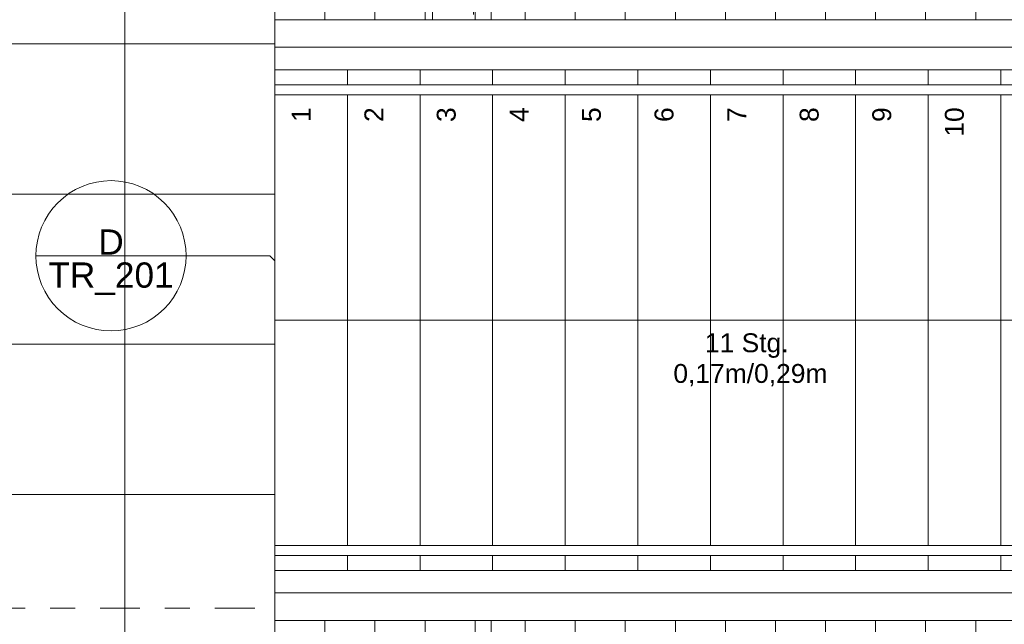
# Model space of a CAD drawing. Header units: metres. Extents: x -180 to 4, y -47 to 4.
# Tile 164 of 256: x -84.57 to -80.64, y -39.51 to -37.1. Entities that reach past the tile are written whole.
import ezdxf

# ---------------------------------------------------------------- set-up
doc = ezdxf.new("R2010")
doc.units = ezdxf.units.M
doc.header["$LTSCALE"] = 0.05
doc.header["$PDMODE"] = 1
doc.header["$PDSIZE"] = -2
for name, pattern in [('9201', [3, 2, -1]), ('Dash Style-1', [1.999894, 0.999947, -0.999947]), ('ISO-02 Strichlinie', [3.81, 3.048, -0.762]), ('Linienart-1', [2.116328, 1.058164, -1.058164]), ('Linienart-50', [2.116531, 1.058062, -1.058469]), ('Linienart-53', [5.291531, 3.175, -1.058062, 0.352704, -0.705764]), ('VW-01 Strichlinie kurz 3', [2, 1, -1])]:
    doc.linetypes.add(name, pattern=pattern)
for name, color, linetype, lineweight, true_color in [('30 -35 Decken- 2.2 Treppen Außen', 7, 'Continuous', 9, 0x009999), ('40 -41 Abwasser_Wasser_Gas- 1 Abwasser + sanitäre Anlagen', 7, 'Continuous', 9, 0xff6633), ('70 -72 Beschriftung- 1 Beschriftung allgemein', 7, 'Continuous', 9, 0xff6633), ('70 -72 Beschriftung- 7 Detailverweise', 7, 'Continuous', 9, 0x00dd00)]:
    doc.layers.add(name, color=color, linetype=linetype, lineweight=lineweight, true_color=true_color)
for name, color, linetype, lineweight in [('60- 61 allgemeine Ausstattung- 4 Terrassen', 7, 'Continuous', 9), ('70 -71 Achsen- 1 Gebäudeachsen', 7, 'Linienart-53', 18), ('Keine', 7, 'Continuous', 9)]:
    doc.layers.add(name, color=color, linetype=linetype, lineweight=lineweight)
doc.styles.add('Arial', font='arial.ttf')

# ---------------------------------------------------------------- blocks, each defined once
blk = doc.blocks.new('Gruppe-198')
at = {"layer": '60- 61 allgemeine Ausstattung- 4 Terrassen', "linetype": 'Continuous', "lineweight": 9, "transparency": 33554534}
h = blk.add_hatch(dxfattribs=at)
h.set_pattern_fill('Platte 60_60 SRF-1', style=0, pattern_type=2)
h.set_pattern_definition([(90, (-83.55, -31.79404), (-0.6, 7e-17), []), (0, (-83.55, -31.79404), (0, 0.6), [])])
h.paths.add_polyline_path([(-91.3504, -37.194), (-98.824, -37.194), (-98.824, -39.2803), (-98.824, -39.2803), (-98.824, -39.837), (-96.571, -39.837), (-96.571, -39.717), (-83.5504, -39.717), (-83.5504, -37.187), (-83.5503, -36.06), (-83.5504, -36.06), (-83.5504, -33.594), (-75.268, -33.594), (-75.268, -31.794), (-91.3504, -31.794)])
at = {"layer": '60- 61 allgemeine Ausstattung- 4 Terrassen', "linetype": 'Continuous', "lineweight": 9, "transparency": 33554495}
h = blk.add_hatch(dxfattribs=at)
h.set_pattern_fill('Dämmstoff v 2mm SRF-1', style=0, pattern_type=2)
h.set_pattern_definition([(90, (-83.55039, -33.59404), (0.2, 0), [])])
h.paths.add_polyline_path([(-83.5504, -33.594), (-75.268, -33.594), (-75.268, -37.097), (-83.5504, -37.097)])
h = blk.add_hatch(dxfattribs=at)
h.set_pattern_fill('Dämmstoff v 2mm SRF-3', style=0, pattern_type=2)
h.set_pattern_definition([(90, (-83.55039, -37.82804), (0.2, 0), [])])
h.paths.add_polyline_path([(-83.5504, -39.497), (-75.268, -39.497), (-75.268, -39.662), (-83.5504, -39.662)])
at = {"layer": '40 -41 Abwasser_Wasser_Gas- 1 Abwasser + sanitäre Anlagen', "linetype": 'Linienart-50', "flags": 128}
blk.add_lwpolyline([(-82.886, -31.705), (-82.886, -33.6928), (-82.686, -34.0138), (-82.686, -39.727), (-82.756, -39.727), (-82.756, -34.0383), (-82.956, -33.7173), (-82.956, -31.705)], close=True, dxfattribs=at)
at = {"layer": '60- 61 allgemeine Ausstattung- 4 Terrassen', "color": 252, "linetype": 'Continuous', "lineweight": 9, "true_color": 0x888888, "transparency": 33554687, "flags": 128}
for points in [[(-91.3504, -37.194), (-98.824, -37.194), (-98.824, -39.2803), (-98.824, -39.2803), (-98.824, -39.837), (-96.571, -39.837), (-96.571, -39.717), (-83.5504, -39.717), (-83.5504, -37.187), (-83.5503, -36.06), (-83.5504, -36.06), (-83.5504, -33.594), (-75.268, -33.594), (-75.268, -31.794), (-91.3504, -31.794)], [(-83.5504, -33.594), (-75.268, -33.594), (-75.268, -37.097), (-83.5504, -37.097)], [(-83.5504, -39.497), (-75.268, -39.497), (-75.268, -39.662), (-83.5504, -39.662)]]:
    blk.add_lwpolyline(points, close=True, dxfattribs=at)
blk = doc.blocks.new('Gruppe-1870')
at = {"color": 255, "lineweight": 5}
blk.add_wipeout([(-83.55, -39.297), (-83.26, -39.297), (-83.26, -37.297), (-83.55, -37.297)], dxfattribs=at).dxf.layer = '30 -35 Decken- 2.2 Treppen Außen'
blk.add_wipeout([(-83.26, -39.297), (-82.97, -39.297), (-82.97, -37.297), (-83.26, -37.297)], dxfattribs=at).dxf.layer = '30 -35 Decken- 2.2 Treppen Außen'
blk.add_wipeout([(-82.97, -39.297), (-82.68, -39.297), (-82.68, -37.297), (-82.97, -37.297)], dxfattribs=at).dxf.layer = '30 -35 Decken- 2.2 Treppen Außen'
blk.add_wipeout([(-82.68, -39.297), (-82.39, -39.297), (-82.39, -37.297), (-82.68, -37.297)], dxfattribs=at).dxf.layer = '30 -35 Decken- 2.2 Treppen Außen'
blk.add_wipeout([(-82.39, -39.297), (-82.1, -39.297), (-82.1, -37.297), (-82.39, -37.297)], dxfattribs=at).dxf.layer = '30 -35 Decken- 2.2 Treppen Außen'
blk.add_wipeout([(-82.1, -39.297), (-81.81, -39.297), (-81.81, -37.297), (-82.1, -37.297)], dxfattribs=at).dxf.layer = '30 -35 Decken- 2.2 Treppen Außen'
blk.add_wipeout([(-81.81, -39.297), (-81.52, -39.297), (-81.52, -37.297), (-81.81, -37.297)], dxfattribs=at).dxf.layer = '30 -35 Decken- 2.2 Treppen Außen'
blk.add_wipeout([(-81.52, -39.297), (-81.23, -39.297), (-81.23, -37.297), (-81.52, -37.297)], dxfattribs=at).dxf.layer = '30 -35 Decken- 2.2 Treppen Außen'
blk.add_wipeout([(-81.23, -39.297), (-80.94, -39.297), (-80.94, -37.297), (-81.23, -37.297)], dxfattribs=at).dxf.layer = '30 -35 Decken- 2.2 Treppen Außen'
blk.add_wipeout([(-80.94, -39.297), (-80.65, -39.297), (-80.65, -37.297), (-80.94, -37.297)], dxfattribs=at).dxf.layer = '30 -35 Decken- 2.2 Treppen Außen'
blk = doc.blocks.new('Gruppe-1871')
at = {"color": 255, "lineweight": 5}
blk.add_wipeout([(-80.65, -39.297), (-79.15, -39.297), (-79.15, -37.297), (-80.65, -37.297)], dxfattribs=at).dxf.layer = '30 -35 Decken- 2.2 Treppen Außen'
blk = doc.blocks.new('Gruppe-1873')
at = {"layer": '30 -35 Decken- 2.2 Treppen Außen'}
for p, q in [((-83.55, -39.297), (-83.55, -37.297)), ((-83.26, -39.297), (-83.26, -37.297)), ((-82.97, -39.297), (-82.97, -37.297)), ((-82.68, -39.297), (-82.68, -37.297)), ((-82.39, -39.297), (-82.39, -37.297)), ((-82.1, -39.297), (-82.1, -37.297)), ((-81.81, -39.297), (-81.81, -37.297)), ((-81.52, -39.297), (-81.52, -37.297)), ((-81.23, -39.297), (-81.23, -37.297)), ((-80.94, -39.297), (-80.94, -37.297))]:
    blk.add_line(p, q, dxfattribs=at)
at = {"layer": '30 -35 Decken- 2.2 Treppen Außen', "flags": 128}
for points in [[(-83.55, -37.297), (-83.26, -37.297)], [(-83.26, -37.297), (-82.97, -37.297)], [(-82.97, -37.297), (-82.68, -37.297)], [(-82.68, -37.297), (-82.39, -37.297)], [(-82.39, -37.297), (-82.1, -37.297)], [(-82.1, -37.297), (-81.81, -37.297)], [(-81.81, -37.297), (-81.52, -37.297)], [(-81.52, -37.297), (-81.23, -37.297)], [(-81.23, -37.297), (-80.94, -37.297)], [(-80.94, -37.297), (-80.65, -37.297)], [(-83.55, -39.297), (-83.26, -39.297)], [(-83.26, -39.297), (-82.97, -39.297)], [(-82.97, -39.297), (-82.68, -39.297)], [(-82.68, -39.297), (-82.39, -39.297)], [(-82.39, -39.297), (-82.1, -39.297)], [(-82.1, -39.297), (-81.81, -39.297)], [(-81.81, -39.297), (-81.52, -39.297)], [(-81.52, -39.297), (-81.23, -39.297)], [(-81.23, -39.297), (-80.94, -39.297)], [(-80.94, -39.297), (-80.65, -39.297)]]:
    blk.add_lwpolyline(points, dxfattribs=at)
blk = doc.blocks.new('Gruppe-1874')
at = {"layer": '30 -35 Decken- 2.2 Treppen Außen'}
blk.add_line((-80.65, -39.297), (-80.65, -37.297), dxfattribs=at)
at = {"layer": '30 -35 Decken- 2.2 Treppen Außen', "flags": 128}
for points in [[(-80.65, -37.297), (-79.15, -37.297)], [(-80.65, -39.297), (-79.15, -39.297)]]:
    blk.add_lwpolyline(points, dxfattribs=at)
blk = doc.blocks.new('Gruppe-1876')
at = {"layer": '30 -35 Decken- 2.2 Treppen Außen', "flags": 128}
blk.add_lwpolyline([(-83.55, -38.297), (-75.38, -38.297)], dxfattribs=at)
blk = doc.blocks.new('Gruppe-1877')
at = {"color": 255}
for points in [[(-75.38, -37.097), (-83.55, -37.097), (-83.55, -37.297), (-75.38, -37.297)], [(-75.38, -39.297), (-83.55, -39.297), (-83.55, -39.497), (-75.38, -39.497)]]:
    blk.add_wipeout(points, dxfattribs=at).dxf.layer = '30 -35 Decken- 2.2 Treppen Außen'
at = {"layer": '30 -35 Decken- 2.2 Treppen Außen', "flags": 128}
for points in [[(-75.38, -37.097), (-83.55, -37.097), (-83.55, -37.297), (-75.38, -37.297)], [(-75.38, -39.297), (-83.55, -39.297), (-83.55, -39.497), (-75.38, -39.497)]]:
    blk.add_lwpolyline(points, close=True, dxfattribs=at)
blk = doc.blocks.new('Gruppe-1878')
at = {"color": 255}
blk.add_wipeout([(-83.55, -37.397), (-75.38, -37.397), (-75.38, -37.357), (-83.55, -37.357)], dxfattribs=at).dxf.layer = '30 -35 Decken- 2.2 Treppen Außen'
at = {"layer": '30 -35 Decken- 2.2 Treppen Außen', "flags": 128}
blk.add_lwpolyline([(-83.55, -37.397), (-75.38, -37.397), (-75.38, -37.357), (-83.55, -37.357)], close=True, dxfattribs=at)
blk = doc.blocks.new('Gruppe-1879')
at = {"color": 255}
blk.add_wipeout([(-83.55, -37.297), (-75.38, -37.297), (-75.38, -37.207), (-83.55, -37.207)], dxfattribs=at).dxf.layer = '30 -35 Decken- 2.2 Treppen Außen'
at = {"layer": '30 -35 Decken- 2.2 Treppen Außen', "flags": 128}
blk.add_lwpolyline([(-83.55, -37.297), (-75.38, -37.297), (-75.38, -37.207), (-83.55, -37.207)], close=True, dxfattribs=at)
blk = doc.blocks.new('Gruppe-1880')
at = {"color": 255}
blk.add_wipeout([(-83.55, -39.197), (-75.38, -39.197), (-75.38, -39.237), (-83.55, -39.237)], dxfattribs=at).dxf.layer = '30 -35 Decken- 2.2 Treppen Außen'
at = {"layer": '30 -35 Decken- 2.2 Treppen Außen', "flags": 128}
blk.add_lwpolyline([(-83.55, -39.197), (-75.38, -39.197), (-75.38, -39.237), (-83.55, -39.237)], close=True, dxfattribs=at)
blk = doc.blocks.new('Gruppe-1881')
at = {"color": 255}
blk.add_wipeout([(-83.55, -39.297), (-75.38, -39.297), (-75.38, -39.387), (-83.55, -39.387)], dxfattribs=at).dxf.layer = '30 -35 Decken- 2.2 Treppen Außen'
at = {"layer": '30 -35 Decken- 2.2 Treppen Außen', "flags": 128}
blk.add_lwpolyline([(-83.55, -39.297), (-75.38, -39.297), (-75.38, -39.387), (-83.55, -39.387)], close=True, dxfattribs=at)
blk = doc.blocks.new('Gruppe-1882')
at = {"layer": '30 -35 Decken- 2.2 Treppen Außen', "insert": (-81.665, -38.5619), "char_height": 0.075516, "attachment_point": 8, "rotation": 0.001, "line_spacing_factor": 0.973705, "style": 'Arial'}
blk.add_mtext('11 Stg.\\P 0,17m/0,29m', dxfattribs=at)
blk = doc.blocks.new('Gruppe-1884')
at = {"layer": '30 -35 Decken- 2.2 Treppen Außen', "attachment_point": 9, "rotation": 90.001, "line_spacing_factor": 0.973705, "style": 'Arial'}
for s, insert, char_height in [('1', (-83.4068, -37.447), 0.0755), ('2', (-83.1168, -37.447), 0.0755), ('3', (-82.8268, -37.447), 0.0755), ('4', (-82.5368, -37.447), 0.0755), ('5', (-82.2468, -37.447), 0.0755), ('6', (-81.9568, -37.447), 0.0755), ('7', (-81.6668, -37.447), 0.0755), ('8', (-81.3768, -37.447), 0.0755), ('9', (-81.0868, -37.447), 0.0755), ('10', (-80.7968, -37.447), 0.07552)]:
    blk.add_mtext(s, dxfattribs=dict(at, insert=insert, char_height=char_height))
blk = doc.blocks.new('Gruppe-1885')
at = {"layer": '30 -35 Decken- 2.2 Treppen Außen'}
blk.add_blockref('Gruppe-1870', (0, 0), dxfattribs=at)
blk.add_blockref('Gruppe-1871', (0, 0), dxfattribs=at)
for name in ['Gruppe-1873', 'Gruppe-1874', 'Gruppe-1876']:
    blk.add_blockref(name, (0, 0), dxfattribs=at)
blk.add_blockref('Gruppe-1877', (0, 0), dxfattribs=at)
for name in ['Gruppe-1879', 'Gruppe-1878', 'Gruppe-1884', 'Gruppe-1882', 'Gruppe-1880', 'Gruppe-1881']:
    blk.add_blockref(name, (0, 0), dxfattribs=at)
blk = doc.blocks.new('Gruppe-1886')
at = {"layer": '30 -35 Decken- 2.2 Treppen Außen', "color": 7, "transparency": 33554687}
blk.add_blockref('Gruppe-1885', (0, 0), dxfattribs=at)
blk = doc.blocks.new('Gruppe-1887')
at = {"layer": '30 -35 Decken- 2.2 Treppen Außen', "color": 7, "transparency": 33554687}
blk.add_blockref('Gruppe-1886', (0, 0), dxfattribs=at)
at = {"layer": '30 -35 Decken- 2.2 Treppen Außen', "color": 0, "flags": 1}
for tag in ['IFC_UUID', 'instanceID']:
    blk.add_attdef(tag, (-83.55, -39.497), '', height=0.00018, dxfattribs=at)
blk = doc.blocks.new('_Dach_2D (2D)')
at = {"layer": '70 -72 Beschriftung- 1 Beschriftung allgemein', "color": 7}
blk.add_blockref('Gruppe-198', (0, 0), dxfattribs=at)
at = {"layer": '40 -41 Abwasser_Wasser_Gas- 1 Abwasser + sanitäre Anlagen', "linetype": 'VW-01 Strichlinie kurz 3'}
for p, q in [((-82.75599996, -37.09704198), (-82.75599996, -39.49704198)), ((-82.68599996, -37.09704198), (-82.68599996, -39.49704198))]:
    blk.add_line(p, q, dxfattribs=at)
at = {"layer": '30 -35 Decken- 2.2 Treppen Außen', "insert": (-81.91599996, -38.32406438), "char_height": 0.0755164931, "attachment_point": 2, "line_spacing_factor": 0.973705, "style": 'Arial'}
blk.add_mtext('11 Stg.\\P0,17m/0,29m', dxfattribs=at)
at = {"layer": '30 -35 Decken- 2.2 Treppen Außen', "transparency": 33554687}
blk.add_blockref('Gruppe-1887', (0, 0), dxfattribs=at)
blk = doc.blocks.new('_Achsen (3D)')
at = {"layer": '70 -71 Achsen- 1 Gebäudeachsen', "transparency": 33554687}
for p, q in [((-82.921, 3.8), (-82.921, -46.172)), ((-179.668, -39.447), (3.826, -39.447))]:
    blk.add_line(p, q, dxfattribs=at)
blk = doc.blocks.new('Gruppe-2200')
at = {"color": 255, "linetype": '9201', "lineweight": 5, "transparency": 33554508}
blk.add_wipeout([(-82.1, -38.9792), (-82.1676, -39.297), (-82.1, -39.297)], dxfattribs=at).dxf.layer = '30 -35 Decken- 2.2 Treppen Außen'
blk.add_wipeout([(-81.81, -37.6149), (-82.1, -38.9792), (-82.1, -39.297), (-81.81, -39.297)], dxfattribs=at).dxf.layer = '30 -35 Decken- 2.2 Treppen Außen'
blk.add_wipeout([(-81.52, -37.297), (-81.7424, -37.297), (-81.81, -37.6149), (-81.81, -39.297), (-81.52, -39.297)], dxfattribs=at).dxf.layer = '30 -35 Decken- 2.2 Treppen Außen'
blk.add_wipeout([(-81.52, -39.297), (-81.23, -39.297), (-81.23, -37.297), (-81.52, -37.297)], dxfattribs=at).dxf.layer = '30 -35 Decken- 2.2 Treppen Außen'
blk.add_wipeout([(-81.23, -39.297), (-80.94, -39.297), (-80.94, -37.297), (-81.23, -37.297)], dxfattribs=at).dxf.layer = '30 -35 Decken- 2.2 Treppen Außen'
blk.add_wipeout([(-80.94, -39.297), (-80.65, -39.297), (-80.65, -37.297), (-80.94, -37.297)], dxfattribs=at).dxf.layer = '30 -35 Decken- 2.2 Treppen Außen'
blk = doc.blocks.new('Gruppe-2201')
at = {"color": 255, "linetype": '9201', "lineweight": 5, "transparency": 33554508}
blk.add_wipeout([(-80.65, -39.297), (-79.15, -39.297), (-79.15, -37.297), (-80.65, -37.297)], dxfattribs=at).dxf.layer = '30 -35 Decken- 2.2 Treppen Außen'
blk = doc.blocks.new('Gruppe-2203')
at = {"color": 255, "lineweight": 5}
blk.add_wipeout([(-83.55, -39.297), (-83.26, -39.297), (-83.26, -37.297), (-83.55, -37.297)], dxfattribs=at).dxf.layer = '30 -35 Decken- 2.2 Treppen Außen'
blk.add_wipeout([(-83.26, -39.297), (-82.97, -39.297), (-82.97, -37.297), (-83.26, -37.297)], dxfattribs=at).dxf.layer = '30 -35 Decken- 2.2 Treppen Außen'
blk.add_wipeout([(-82.97, -39.297), (-82.68, -39.297), (-82.68, -37.297), (-82.97, -37.297)], dxfattribs=at).dxf.layer = '30 -35 Decken- 2.2 Treppen Außen'
blk.add_wipeout([(-82.68, -39.297), (-82.39, -39.297), (-82.39, -37.297), (-82.68, -37.297)], dxfattribs=at).dxf.layer = '30 -35 Decken- 2.2 Treppen Außen'
blk.add_wipeout([(-82.39, -39.297), (-82.1676, -39.297), (-82.1, -38.9792), (-82.1, -37.297), (-82.39, -37.297)], dxfattribs=at).dxf.layer = '30 -35 Decken- 2.2 Treppen Außen'
blk.add_wipeout([(-82.1, -38.9792), (-81.81, -37.6149), (-81.81, -37.297), (-82.1, -37.297)], dxfattribs=at).dxf.layer = '30 -35 Decken- 2.2 Treppen Außen'
blk.add_wipeout([(-81.81, -37.6149), (-81.7424, -37.297), (-81.81, -37.297)], dxfattribs=at).dxf.layer = '30 -35 Decken- 2.2 Treppen Außen'
blk = doc.blocks.new('Gruppe-2204')
at = {"layer": '30 -35 Decken- 2.2 Treppen Außen', "linetype": '9201', "lineweight": 9, "transparency": 33554508}
for p, q in [((-81.52, -39.297), (-81.52, -37.297)), ((-81.52, -39.297), (-81.52, -37.297)), ((-81.23, -39.297), (-81.23, -37.297)), ((-80.94, -39.297), (-80.94, -37.297)), ((-81.81, -39.297), (-81.81, -37.6149)), ((-82.1, -39.297), (-82.1, -38.9792))]:
    blk.add_line(p, q, dxfattribs=at)
at = {"layer": '30 -35 Decken- 2.2 Treppen Außen', "linetype": '9201', "lineweight": 9, "transparency": 33554508, "flags": 128}
for points in [[(-81.52, -37.297), (-81.7424, -37.297)], [(-81.52, -37.297), (-81.23, -37.297)], [(-81.23, -37.297), (-80.94, -37.297)], [(-80.94, -37.297), (-80.65, -37.297)], [(-82.1676, -39.297), (-82.1, -39.297)], [(-82.1, -39.297), (-81.81, -39.297)], [(-81.81, -39.297), (-81.52, -39.297)], [(-81.52, -39.297), (-81.23, -39.297)], [(-81.23, -39.297), (-80.94, -39.297)], [(-80.94, -39.297), (-80.65, -39.297)]]:
    blk.add_lwpolyline(points, dxfattribs=at)
blk = doc.blocks.new('Gruppe-2205')
at = {"layer": '30 -35 Decken- 2.2 Treppen Außen', "linetype": '9201', "lineweight": 9, "transparency": 33554508}
blk.add_line((-80.65, -39.297), (-80.65, -37.297), dxfattribs=at)
at = {"layer": '30 -35 Decken- 2.2 Treppen Außen', "linetype": '9201', "lineweight": 9, "transparency": 33554508, "flags": 128}
for points in [[(-80.65, -37.297), (-79.15, -37.297)], [(-80.65, -39.297), (-79.15, -39.297)]]:
    blk.add_lwpolyline(points, dxfattribs=at)
blk = doc.blocks.new('Gruppe-2207')
at = {"layer": '30 -35 Decken- 2.2 Treppen Außen'}
for p, q in [((-83.55, -39.297), (-83.55, -37.297)), ((-83.26, -39.297), (-83.26, -37.297)), ((-82.97, -39.297), (-82.97, -37.297)), ((-82.68, -39.297), (-82.68, -37.297)), ((-82.39, -37.297), (-82.39, -39.297)), ((-82.1, -38.9792), (-82.1, -37.297)), ((-81.81, -37.6149), (-81.81, -37.297))]:
    blk.add_line(p, q, dxfattribs=at)
at = {"layer": '30 -35 Decken- 2.2 Treppen Außen', "flags": 128}
for points in [[(-83.55, -37.297), (-83.26, -37.297)], [(-83.26, -37.297), (-82.97, -37.297)], [(-82.97, -37.297), (-82.68, -37.297)], [(-82.68, -37.297), (-82.39, -37.297)], [(-82.1, -37.297), (-82.39, -37.297)], [(-81.81, -37.297), (-82.1, -37.297)], [(-81.7424, -37.297), (-81.81, -37.297)], [(-83.55, -39.297), (-83.26, -39.297)], [(-83.26, -39.297), (-82.97, -39.297)], [(-82.97, -39.297), (-82.68, -39.297)], [(-82.68, -39.297), (-82.39, -39.297)], [(-82.39, -39.297), (-82.1676, -39.297)]]:
    blk.add_lwpolyline(points, dxfattribs=at)
blk = doc.blocks.new('Gruppe-2208')
at = {"layer": '30 -35 Decken- 2.2 Treppen Außen', "flags": 128}
blk.add_lwpolyline([(-83.55, -38.297), (-81.955, -38.297)], dxfattribs=at)
blk = doc.blocks.new('Gruppe-2209')
at = {"layer": '30 -35 Decken- 2.2 Treppen Außen', "linetype": 'ISO-02 Strichlinie', "lineweight": 9, "transparency": 33554508, "flags": 128}
blk.add_lwpolyline([(-81.955, -38.297), (-75.38, -38.297)], dxfattribs=at)
blk = doc.blocks.new('Gruppe-2210')
at = {"color": 255}
for points in [[(-81.6999, -37.097), (-83.55, -37.097), (-83.55, -37.297), (-81.7424, -37.297)], [(-82.1676, -39.297), (-83.55, -39.297), (-83.55, -39.497), (-82.2101, -39.497)]]:
    blk.add_wipeout(points, dxfattribs=at).dxf.layer = '30 -35 Decken- 2.2 Treppen Außen'
at = {"layer": '30 -35 Decken- 2.2 Treppen Außen', "flags": 128}
for points in [[(-81.6999, -37.097), (-83.55, -37.097), (-83.55, -37.297), (-81.7424, -37.297)], [(-82.1676, -39.297), (-83.55, -39.297), (-83.55, -39.497), (-82.2101, -39.497)]]:
    blk.add_lwpolyline(points, dxfattribs=at)
blk = doc.blocks.new('Gruppe-2211')
at = {"layer": '30 -35 Decken- 2.2 Treppen Außen', "linetype": 'Dash Style-1', "lineweight": 9, "transparency": 33554508, "flags": 128}
for points in [[(-81.7424, -37.297), (-75.38, -37.297), (-75.38, -37.097), (-81.6999, -37.097)], [(-82.2101, -39.497), (-75.38, -39.497), (-75.38, -39.297), (-82.1676, -39.297)]]:
    blk.add_lwpolyline(points, dxfattribs=at)
blk = doc.blocks.new('Gruppe-2212')
at = {"color": 255}
blk.add_wipeout([(-81.7637, -37.397), (-83.55, -37.397), (-83.55, -37.357), (-81.7552, -37.357)], dxfattribs=at).dxf.layer = '30 -35 Decken- 2.2 Treppen Außen'
at = {"layer": '30 -35 Decken- 2.2 Treppen Außen', "flags": 128}
blk.add_lwpolyline([(-81.7637, -37.397), (-83.55, -37.397), (-83.55, -37.357), (-81.7552, -37.357)], dxfattribs=at)
blk = doc.blocks.new('Gruppe-2213')
at = {"layer": '30 -35 Decken- 2.2 Treppen Außen', "linetype": 'Linienart-1', "flags": 128}
blk.add_lwpolyline([(-81.7552, -37.357), (-75.38, -37.357), (-75.38, -37.397), (-81.7637, -37.397)], dxfattribs=at)
blk = doc.blocks.new('Gruppe-2214')
at = {"color": 255}
blk.add_wipeout([(-81.7424, -37.297), (-83.55, -37.297), (-83.55, -37.207), (-81.7233, -37.207)], dxfattribs=at).dxf.layer = '30 -35 Decken- 2.2 Treppen Außen'
at = {"layer": '30 -35 Decken- 2.2 Treppen Außen', "flags": 128}
blk.add_lwpolyline([(-81.7424, -37.297), (-83.55, -37.297), (-83.55, -37.207), (-81.7233, -37.207)], dxfattribs=at)
blk = doc.blocks.new('Gruppe-2215')
at = {"layer": '30 -35 Decken- 2.2 Treppen Außen', "linetype": 'Linienart-1', "flags": 128}
blk.add_lwpolyline([(-81.7233, -37.207), (-75.38, -37.207), (-75.38, -37.297), (-81.7424, -37.297)], dxfattribs=at)
blk = doc.blocks.new('Gruppe-2216')
at = {"color": 255}
blk.add_wipeout([(-82.1463, -39.197), (-83.55, -39.197), (-83.55, -39.237), (-82.1548, -39.237)], dxfattribs=at).dxf.layer = '30 -35 Decken- 2.2 Treppen Außen'
at = {"layer": '30 -35 Decken- 2.2 Treppen Außen', "flags": 128}
blk.add_lwpolyline([(-82.1463, -39.197), (-83.55, -39.197), (-83.55, -39.237), (-82.1548, -39.237)], dxfattribs=at)
blk = doc.blocks.new('Gruppe-2217')
at = {"layer": '30 -35 Decken- 2.2 Treppen Außen', "linetype": 'Linienart-1', "flags": 128}
blk.add_lwpolyline([(-82.1548, -39.237), (-75.38, -39.237), (-75.38, -39.197), (-82.1463, -39.197)], dxfattribs=at)
blk = doc.blocks.new('Gruppe-2218')
at = {"color": 255}
blk.add_wipeout([(-82.1676, -39.297), (-83.55, -39.297), (-83.55, -39.387), (-82.1867, -39.387)], dxfattribs=at).dxf.layer = '30 -35 Decken- 2.2 Treppen Außen'
at = {"layer": '30 -35 Decken- 2.2 Treppen Außen', "flags": 128}
blk.add_lwpolyline([(-82.1676, -39.297), (-83.55, -39.297), (-83.55, -39.387), (-82.1867, -39.387)], dxfattribs=at)
blk = doc.blocks.new('Gruppe-2219')
at = {"layer": '30 -35 Decken- 2.2 Treppen Außen', "linetype": 'Linienart-1', "flags": 128}
blk.add_lwpolyline([(-82.1867, -39.387), (-75.38, -39.387), (-75.38, -39.297), (-82.1676, -39.297)], dxfattribs=at)
blk = doc.blocks.new('Gruppe-2221')
at = {"layer": '30 -35 Decken- 2.2 Treppen Außen'}
blk.add_line((-82.2101, -39.497), (-81.6999, -37.097), dxfattribs=at)
blk = doc.blocks.new('Gruppe-2222')
at = {"layer": '30 -35 Decken- 2.2 Treppen Außen', "linetype": '9201'}
blk.add_line((-82.2101, -39.497), (-81.6999, -37.097), dxfattribs=at)
blk = doc.blocks.new('Gruppe-2223')
at = {"layer": '30 -35 Decken- 2.2 Treppen Außen', "insert": (-81.665, -38.5619), "char_height": 0.075516, "attachment_point": 8, "rotation": 0.001, "line_spacing_factor": 0.973705, "style": 'Arial'}
blk.add_mtext('11 Stg.\\P 0,17m/0,29m', dxfattribs=at)
blk = doc.blocks.new('Gruppe-2225')
at = {"layer": '30 -35 Decken- 2.2 Treppen Außen', "attachment_point": 9, "rotation": 90.001, "line_spacing_factor": 0.973705, "style": 'Arial'}
for s, insert, char_height in [('1', (-83.4068, -37.447), 0.0755), ('2', (-83.1168, -37.447), 0.0755), ('3', (-82.8268, -37.447), 0.0755), ('4', (-82.5368, -37.447), 0.0755), ('5', (-82.2468, -37.447), 0.0755), ('6', (-81.9568, -37.447), 0.0755), ('7', (-81.6668, -37.447), 0.0755), ('8', (-81.3768, -37.447), 0.0755), ('9', (-81.0868, -37.447), 0.0755), ('10', (-80.7968, -37.447), 0.07552)]:
    blk.add_mtext(s, dxfattribs=dict(at, insert=insert, char_height=char_height))
blk = doc.blocks.new('Gruppe-2226')
at = {"layer": '30 -35 Decken- 2.2 Treppen Außen', "transparency": 33554508}
blk.add_blockref('Gruppe-2200', (0, 0), dxfattribs=at)
at = {"layer": '30 -35 Decken- 2.2 Treppen Außen'}
blk.add_blockref('Gruppe-2203', (0, 0), dxfattribs=at)
at = {"layer": '30 -35 Decken- 2.2 Treppen Außen', "transparency": 33554508}
blk.add_blockref('Gruppe-2201', (0, 0), dxfattribs=at)
at = {"layer": '30 -35 Decken- 2.2 Treppen Außen'}
for name in ['Gruppe-2207', 'Gruppe-2208']:
    blk.add_blockref(name, (0, 0), dxfattribs=at)
at = {"layer": '30 -35 Decken- 2.2 Treppen Außen', "transparency": 33554508}
for name in ['Gruppe-2204', 'Gruppe-2205', 'Gruppe-2209']:
    blk.add_blockref(name, (0, 0), dxfattribs=at)
at = {"layer": '30 -35 Decken- 2.2 Treppen Außen'}
blk.add_blockref('Gruppe-2210', (0, 0), dxfattribs=at)
at = {"layer": '30 -35 Decken- 2.2 Treppen Außen', "transparency": 33554508}
blk.add_blockref('Gruppe-2211', (0, 0), dxfattribs=at)
at = {"layer": '30 -35 Decken- 2.2 Treppen Außen'}
for name in ['Gruppe-2225', 'Gruppe-2223']:
    blk.add_blockref(name, (0, 0), dxfattribs=at)
for name in ['Gruppe-2214', 'Gruppe-2212', 'Gruppe-2216', 'Gruppe-2218']:
    blk.add_blockref(name, (0, 0), dxfattribs=at)
for name in ['Gruppe-2221', 'Gruppe-2222', 'Gruppe-2215', 'Gruppe-2213', 'Gruppe-2217', 'Gruppe-2219']:
    blk.add_blockref(name, (0, 0), dxfattribs=at)
blk = doc.blocks.new('Gruppe-2227')
at = {"layer": '30 -35 Decken- 2.2 Treppen Außen', "color": 7, "transparency": 33554687}
blk.add_blockref('Gruppe-2226', (0, 0), dxfattribs=at)
blk = doc.blocks.new('Gruppe-2228')
at = {"layer": '30 -35 Decken- 2.2 Treppen Außen', "color": 7, "transparency": 33554687}
blk.add_blockref('Gruppe-2227', (0, 0), dxfattribs=at)
at = {"layer": '30 -35 Decken- 2.2 Treppen Außen', "color": 0, "flags": 1}
for tag in ['prm0_value', 'prm1_value', 'prm2_value', 'prm3_value', 'prm4_value', 'prm5_value', 'prm6_value', 'prm7_value', 'prm8_value', 'IFC_UUID', 'instanceID', 'prm0_name', 'prm0_type', 'prm1_name', 'prm1_type', 'prm2_name', 'prm2_type', 'prm3_name', 'prm3_type', 'prm4_name', 'prm4_type', 'prm5_name', 'prm5_type', 'prm6_name', 'prm6_type', 'prm7_name', 'prm7_type', 'prm8_name', 'prm8_type']:
    blk.add_attdef(tag, (-83.55, -39.497), '', height=0.00018, dxfattribs=at)
blk = doc.blocks.new('Gruppe-2309')
at = {"layer": '70 -72 Beschriftung- 7 Detailverweise'}
blk.add_line((-83.9046, -38.04), (-84.5046, -38.04), dxfattribs=at)
at = {"layer": '70 -72 Beschriftung- 7 Detailverweise', "flags": 128}
blk.add_lwpolyline([(-83.9046, -38.04), (-83.906, -38.0694), (-83.9104, -38.0985), (-83.9175, -38.1271), (-83.9274, -38.1548), (-83.94, -38.1814), (-83.9551, -38.2067), (-83.9727, -38.2303), (-83.9925, -38.2521), (-84.0143, -38.2719), (-84.0379, -38.2894), (-84.0632, -38.3046), (-84.0898, -38.3172), (-84.1175, -38.3271), (-84.1461, -38.3342), (-84.1752, -38.3386), (-84.2046, -38.34), (-84.234, -38.3386), (-84.2631, -38.3342), (-84.2917, -38.3271), (-84.3194, -38.3172), (-84.346, -38.3046), (-84.3713, -38.2894), (-84.3949, -38.2719), (-84.4167, -38.2521), (-84.4365, -38.2303), (-84.454, -38.2067), (-84.4692, -38.1814), (-84.4818, -38.1548), (-84.4917, -38.1271), (-84.4988, -38.0985), (-84.5031, -38.0694), (-84.5046, -38.04), (-84.5031, -38.0106), (-84.4988, -37.9815), (-84.4917, -37.9529), (-84.4818, -37.9252), (-84.4692, -37.8986), (-84.454, -37.8733), (-84.4365, -37.8497), (-84.4167, -37.8279), (-84.3949, -37.8081), (-84.3713, -37.7906), (-84.346, -37.7754), (-84.3194, -37.7628), (-84.2917, -37.7529), (-84.2631, -37.7458), (-84.234, -37.7414), (-84.2046, -37.74), (-84.1752, -37.7414), (-84.1461, -37.7458), (-84.1175, -37.7529), (-84.0898, -37.7628), (-84.0632, -37.7754), (-84.0379, -37.7906), (-84.0143, -37.8081), (-83.9925, -37.8279), (-83.9727, -37.8497), (-83.9551, -37.8733), (-83.94, -37.8986), (-83.9274, -37.9252), (-83.9175, -37.9529), (-83.9104, -37.9815), (-83.906, -38.0106)], close=True, dxfattribs=at)
at = {"layer": '70 -72 Beschriftung- 7 Detailverweise'}
blk.add_point((-84.2046, -38.04), dxfattribs=at)
at = {"layer": '70 -72 Beschriftung- 7 Detailverweise', "line_spacing_factor": 0.96878, "style": 'Arial'}
for s, insert, char_height, attachment_point in [('D', (-84.2046, -38.0354), 0.1007, 8), ('TR_201', (-84.2046, -38.0667), 0.10069, 2)]:
    blk.add_mtext(s, dxfattribs=dict(at, insert=insert, char_height=char_height, attachment_point=attachment_point))
blk = doc.blocks.new('Gruppe-2310')
at = {"layer": '70 -72 Beschriftung- 7 Detailverweise', "transparency": 33554687}
for q in [(-84.2046, -38.04), (-83.1089, -38.5007)]:
    blk.add_line((-83.5696, -38.04), q, dxfattribs=at)
at = {"layer": '70 -72 Beschriftung- 7 Detailverweise', "color": 7, "transparency": 33554687}
blk.add_blockref('Gruppe-2309', (0, 0), dxfattribs=at)
blk = doc.blocks.new('_01-OG1_Tragwerk (2D)')
at = {"layer": '30 -35 Decken- 2.2 Treppen Außen', "transparency": 33554687}
blk.add_blockref('Gruppe-2228', (0, 0), dxfattribs=at)
at = {"layer": '70 -72 Beschriftung- 7 Detailverweise'}
blk.add_blockref('Gruppe-2310', (0, 0), dxfattribs=at)
blk = doc.blocks.new('Gruppe-2429')
at = {"color": 255, "lineweight": 5}
blk.add_wipeout([(-83.55, -39.297), (-83.26, -39.297), (-83.26, -37.297), (-83.55, -37.297)], dxfattribs=at).dxf.layer = '30 -35 Decken- 2.2 Treppen Außen'
blk.add_wipeout([(-83.26, -39.297), (-82.97, -39.297), (-82.97, -37.297), (-83.26, -37.297)], dxfattribs=at).dxf.layer = '30 -35 Decken- 2.2 Treppen Außen'
blk.add_wipeout([(-82.97, -39.297), (-82.68, -39.297), (-82.68, -37.297), (-82.97, -37.297)], dxfattribs=at).dxf.layer = '30 -35 Decken- 2.2 Treppen Außen'
blk.add_wipeout([(-82.68, -39.297), (-82.39, -39.297), (-82.39, -37.297), (-82.68, -37.297)], dxfattribs=at).dxf.layer = '30 -35 Decken- 2.2 Treppen Außen'
blk.add_wipeout([(-82.39, -39.297), (-82.1, -39.297), (-82.1, -37.297), (-82.39, -37.297)], dxfattribs=at).dxf.layer = '30 -35 Decken- 2.2 Treppen Außen'
blk.add_wipeout([(-82.1, -39.297), (-81.81, -39.297), (-81.81, -37.297), (-82.1, -37.297)], dxfattribs=at).dxf.layer = '30 -35 Decken- 2.2 Treppen Außen'
blk.add_wipeout([(-81.81, -39.297), (-81.52, -39.297), (-81.52, -37.297), (-81.81, -37.297)], dxfattribs=at).dxf.layer = '30 -35 Decken- 2.2 Treppen Außen'
blk.add_wipeout([(-81.52, -39.297), (-81.23, -39.297), (-81.23, -37.297), (-81.52, -37.297)], dxfattribs=at).dxf.layer = '30 -35 Decken- 2.2 Treppen Außen'
blk.add_wipeout([(-81.23, -39.297), (-80.94, -39.297), (-80.94, -37.297), (-81.23, -37.297)], dxfattribs=at).dxf.layer = '30 -35 Decken- 2.2 Treppen Außen'
blk.add_wipeout([(-80.94, -39.297), (-80.65, -39.297), (-80.65, -37.297), (-80.94, -37.297)], dxfattribs=at).dxf.layer = '30 -35 Decken- 2.2 Treppen Außen'
blk = doc.blocks.new('Gruppe-2430')
at = {"color": 255, "lineweight": 5}
blk.add_wipeout([(-80.65, -39.297), (-79.15, -39.297), (-79.15, -37.297), (-80.65, -37.297)], dxfattribs=at).dxf.layer = '30 -35 Decken- 2.2 Treppen Außen'
blk = doc.blocks.new('Gruppe-2432')
at = {"layer": '30 -35 Decken- 2.2 Treppen Außen'}
for p, q in [((-83.55, -39.297), (-83.55, -37.297)), ((-83.26, -39.297), (-83.26, -37.297)), ((-82.97, -39.297), (-82.97, -37.297)), ((-82.68, -39.297), (-82.68, -37.297)), ((-82.39, -39.297), (-82.39, -37.297)), ((-82.1, -39.297), (-82.1, -37.297)), ((-81.81, -39.297), (-81.81, -37.297)), ((-81.52, -39.297), (-81.52, -37.297)), ((-81.23, -39.297), (-81.23, -37.297)), ((-80.94, -39.297), (-80.94, -37.297))]:
    blk.add_line(p, q, dxfattribs=at)
at = {"layer": '30 -35 Decken- 2.2 Treppen Außen', "flags": 128}
for points in [[(-83.55, -37.297), (-83.26, -37.297)], [(-83.26, -37.297), (-82.97, -37.297)], [(-82.97, -37.297), (-82.68, -37.297)], [(-82.68, -37.297), (-82.39, -37.297)], [(-82.39, -37.297), (-82.1, -37.297)], [(-82.1, -37.297), (-81.81, -37.297)], [(-81.81, -37.297), (-81.52, -37.297)], [(-81.52, -37.297), (-81.23, -37.297)], [(-81.23, -37.297), (-80.94, -37.297)], [(-80.94, -37.297), (-80.65, -37.297)], [(-83.55, -39.297), (-83.26, -39.297)], [(-83.26, -39.297), (-82.97, -39.297)], [(-82.97, -39.297), (-82.68, -39.297)], [(-82.68, -39.297), (-82.39, -39.297)], [(-82.39, -39.297), (-82.1, -39.297)], [(-82.1, -39.297), (-81.81, -39.297)], [(-81.81, -39.297), (-81.52, -39.297)], [(-81.52, -39.297), (-81.23, -39.297)], [(-81.23, -39.297), (-80.94, -39.297)], [(-80.94, -39.297), (-80.65, -39.297)]]:
    blk.add_lwpolyline(points, dxfattribs=at)
blk = doc.blocks.new('Gruppe-2433')
at = {"layer": '30 -35 Decken- 2.2 Treppen Außen'}
blk.add_line((-80.65, -39.297), (-80.65, -37.297), dxfattribs=at)
at = {"layer": '30 -35 Decken- 2.2 Treppen Außen', "flags": 128}
for points in [[(-80.65, -37.297), (-79.15, -37.297)], [(-80.65, -39.297), (-79.15, -39.297)]]:
    blk.add_lwpolyline(points, dxfattribs=at)
blk = doc.blocks.new('Gruppe-2435')
at = {"layer": '30 -35 Decken- 2.2 Treppen Außen', "flags": 128}
blk.add_lwpolyline([(-83.55, -38.297), (-75.38, -38.297)], dxfattribs=at)
blk = doc.blocks.new('Gruppe-2436')
at = {"color": 255}
for points in [[(-75.38, -37.097), (-83.55, -37.097), (-83.55, -37.297), (-75.38, -37.297)], [(-75.38, -39.297), (-83.55, -39.297), (-83.55, -39.497), (-75.38, -39.497)]]:
    blk.add_wipeout(points, dxfattribs=at).dxf.layer = '30 -35 Decken- 2.2 Treppen Außen'
at = {"layer": '30 -35 Decken- 2.2 Treppen Außen', "flags": 128}
for points in [[(-75.38, -37.097), (-83.55, -37.097), (-83.55, -37.297), (-75.38, -37.297)], [(-75.38, -39.297), (-83.55, -39.297), (-83.55, -39.497), (-75.38, -39.497)]]:
    blk.add_lwpolyline(points, close=True, dxfattribs=at)
blk = doc.blocks.new('Gruppe-2437')
at = {"color": 255}
blk.add_wipeout([(-83.55, -37.397), (-75.38, -37.397), (-75.38, -37.357), (-83.55, -37.357)], dxfattribs=at).dxf.layer = '30 -35 Decken- 2.2 Treppen Außen'
at = {"layer": '30 -35 Decken- 2.2 Treppen Außen', "flags": 128}
blk.add_lwpolyline([(-83.55, -37.397), (-75.38, -37.397), (-75.38, -37.357), (-83.55, -37.357)], close=True, dxfattribs=at)
blk = doc.blocks.new('Gruppe-2438')
at = {"color": 255}
blk.add_wipeout([(-83.55, -37.297), (-75.38, -37.297), (-75.38, -37.207), (-83.55, -37.207)], dxfattribs=at).dxf.layer = '30 -35 Decken- 2.2 Treppen Außen'
at = {"layer": '30 -35 Decken- 2.2 Treppen Außen', "flags": 128}
blk.add_lwpolyline([(-83.55, -37.297), (-75.38, -37.297), (-75.38, -37.207), (-83.55, -37.207)], close=True, dxfattribs=at)
blk = doc.blocks.new('Gruppe-2439')
at = {"color": 255}
blk.add_wipeout([(-83.55, -39.197), (-75.38, -39.197), (-75.38, -39.237), (-83.55, -39.237)], dxfattribs=at).dxf.layer = '30 -35 Decken- 2.2 Treppen Außen'
at = {"layer": '30 -35 Decken- 2.2 Treppen Außen', "flags": 128}
blk.add_lwpolyline([(-83.55, -39.197), (-75.38, -39.197), (-75.38, -39.237), (-83.55, -39.237)], close=True, dxfattribs=at)
blk = doc.blocks.new('Gruppe-2440')
at = {"color": 255}
blk.add_wipeout([(-83.55, -39.297), (-75.38, -39.297), (-75.38, -39.387), (-83.55, -39.387)], dxfattribs=at).dxf.layer = '30 -35 Decken- 2.2 Treppen Außen'
at = {"layer": '30 -35 Decken- 2.2 Treppen Außen', "flags": 128}
blk.add_lwpolyline([(-83.55, -39.297), (-75.38, -39.297), (-75.38, -39.387), (-83.55, -39.387)], close=True, dxfattribs=at)
blk = doc.blocks.new('Gruppe-2441')
at = {"layer": '30 -35 Decken- 2.2 Treppen Außen', "insert": (-81.665, -38.5619), "char_height": 0.075516, "attachment_point": 8, "rotation": 0.001, "line_spacing_factor": 0.973705, "style": 'Arial'}
blk.add_mtext('11 Stg.\\P 0,17m/0,29m', dxfattribs=at)
blk = doc.blocks.new('Gruppe-2443')
at = {"layer": '30 -35 Decken- 2.2 Treppen Außen', "attachment_point": 9, "rotation": 90.001, "line_spacing_factor": 0.973705, "style": 'Arial'}
for s, insert, char_height in [('1', (-83.4068, -37.447), 0.0755), ('2', (-83.1168, -37.447), 0.0755), ('3', (-82.8268, -37.447), 0.0755), ('4', (-82.5368, -37.447), 0.0755), ('5', (-82.2468, -37.447), 0.0755), ('6', (-81.9568, -37.447), 0.0755), ('7', (-81.6668, -37.447), 0.0755), ('8', (-81.3768, -37.447), 0.0755), ('9', (-81.0868, -37.447), 0.0755), ('10', (-80.7968, -37.447), 0.07552)]:
    blk.add_mtext(s, dxfattribs=dict(at, insert=insert, char_height=char_height))
blk = doc.blocks.new('Gruppe-2444')
at = {"layer": '30 -35 Decken- 2.2 Treppen Außen'}
blk.add_blockref('Gruppe-2429', (0, 0), dxfattribs=at)
blk.add_blockref('Gruppe-2430', (0, 0), dxfattribs=at)
for name in ['Gruppe-2432', 'Gruppe-2433', 'Gruppe-2435']:
    blk.add_blockref(name, (0, 0), dxfattribs=at)
blk.add_blockref('Gruppe-2436', (0, 0), dxfattribs=at)
for name in ['Gruppe-2438', 'Gruppe-2437', 'Gruppe-2443', 'Gruppe-2441', 'Gruppe-2439', 'Gruppe-2440']:
    blk.add_blockref(name, (0, 0), dxfattribs=at)
blk = doc.blocks.new('Gruppe-2445')
at = {"layer": '30 -35 Decken- 2.2 Treppen Außen', "color": 7, "transparency": 33554687}
blk.add_blockref('Gruppe-2444', (0, 0), dxfattribs=at)
blk = doc.blocks.new('Gruppe-2446')
at = {"layer": '30 -35 Decken- 2.2 Treppen Außen', "color": 7, "transparency": 33554687}
blk.add_blockref('Gruppe-2445', (0, 0), dxfattribs=at)
at = {"layer": '30 -35 Decken- 2.2 Treppen Außen', "color": 0, "flags": 1}
for tag in ['IFC_UUID', 'instanceID']:
    blk.add_attdef(tag, (-83.55, -39.497), '', height=0.00018, dxfattribs=at)
blk = doc.blocks.new('_02-OG2_Tragwerk (2D)')
at = {"layer": '30 -35 Decken- 2.2 Treppen Außen', "transparency": 33554687}
blk.add_blockref('Gruppe-2446', (0, 0), dxfattribs=at)

msp = doc.modelspace()

# ---------------------------------------------------------------- block references
at = {"layer": 'Keine', "color": 1}
msp.add_blockref('_Dach_2D (2D)', (0, 0), dxfattribs=at)

# ---------------------------------------------------------------- next in the draw order: block references
msp.add_blockref('_Achsen (3D)', (0, 0), dxfattribs=at)

# ---------------------------------------------------------------- next in the draw order: block references
at = {"layer": '70 -72 Beschriftung- 7 Detailverweise', "color": 1}
msp.add_blockref('_01-OG1_Tragwerk (2D)', (0, 0), dxfattribs=at)

# ---------------------------------------------------------------- next in the draw order: block references
msp.add_blockref('_02-OG2_Tragwerk (2D)', (0, 0), dxfattribs=at)

doc.saveas('drawing.dxf')
